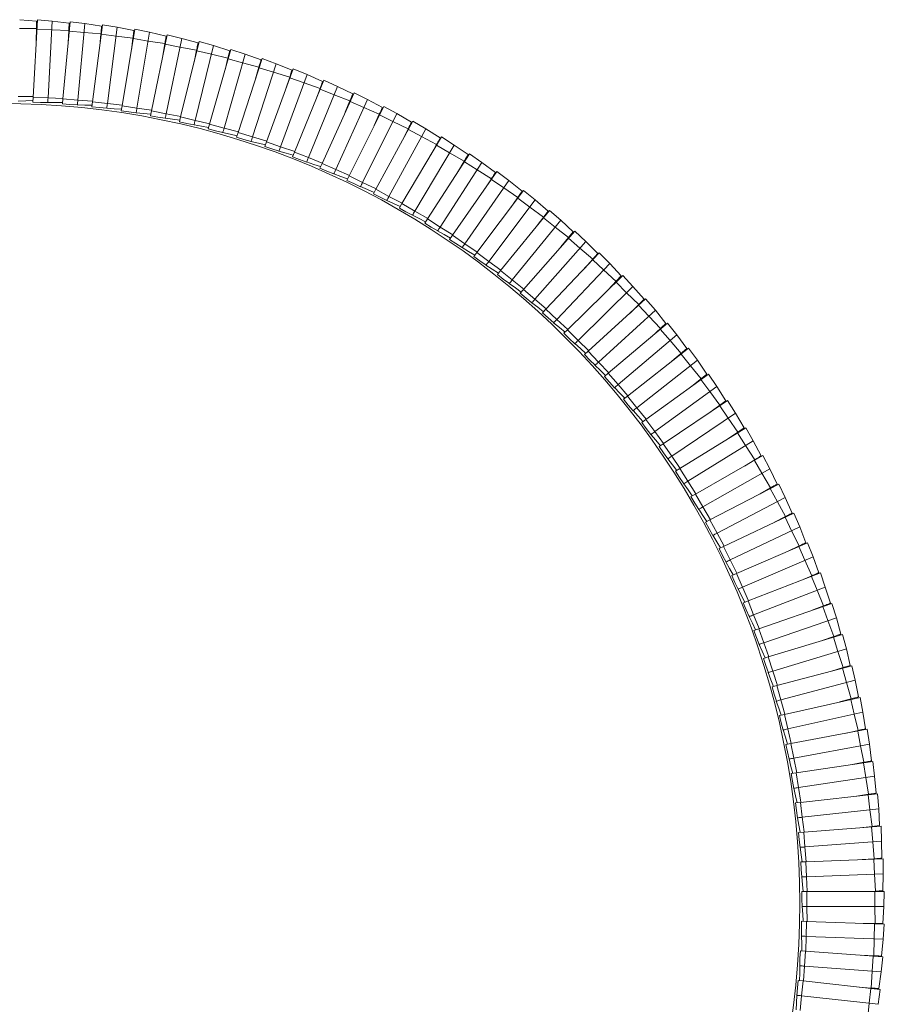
# Model space of a CAD drawing. Header units: millimetres. Extents: x -471 to 561, y -818 to 504.
# Tile 9 of 9: x 44 to 536, y -58 to 503. Entities that reach past the tile are written whole.
import ezdxf

# ---------------------------------------------------------------- set-up
doc = ezdxf.new("R2010")
doc.units = ezdxf.units.MM

msp = doc.modelspace()

# ---------------------------------------------------------------- linework, layer by layer
at = {"color": 7, "linetype": 'Continuous', "lineweight": 15}
for p, q in [((43.99, 503.13), (53.61, 502.31)), ((51.62, 459.02), (54.07, 503.12)), ((53.98, 501.55), (53.6, 501.56)), ((54.07, 503.12), (62.57, 502.37)), ((60.14, 458.62), (62.57, 502.37)), ((62.57, 502.37), (72.16, 501.2)), ((68.57, 458.02), (72.65, 502)), ((72.5, 500.42), (72.12, 500.45)), ((72.65, 502), (81.12, 500.93)), ((77.07, 457.3), (81.12, 500.93)), ((81.12, 500.93), (90.65, 499.4)), ((85.47, 456.38), (91.17, 500.18)), ((91.17, 500.18), (99.59, 498.8)), ((43.9, 498.05), (53.53, 498.03)), ((53.4, 491.12), (53.53, 498.03)), ((53.52, 497.56), (53.76, 497.55)), ((53.77, 497.7), (62.29, 497.3)), ((62.29, 497.3), (71.92, 496.93)), ((71.54, 490.03), (71.92, 496.93)), ((71.9, 496.46), (72.27, 496.43)), ((72.15, 496.59), (80.65, 495.87)), ((80.65, 495.87), (90.26, 495.15)), ((89.62, 488.26), (90.26, 495.15)), ((90.22, 494.67), (90.45, 494.65)), ((90.47, 494.8), (98.94, 493.77)), ((90.97, 498.62), (90.59, 498.66)), ((93.94, 455.35), (99.59, 498.8)), ((98.94, 493.77), (108.51, 492.69)), ((99.59, 498.8), (109.07, 496.93)), ((102.3, 454.13), (109.61, 497.69)), ((109.35, 496.13), (108.97, 496.19)), ((109.61, 497.69), (117.98, 496)), ((110.73, 452.78), (117.98, 496)), ((117.98, 496), (127.38, 493.77)), ((119.03, 451.25), (127.95, 494.51)), ((127.95, 494.51), (136.25, 492.51)), ((107.62, 485.83), (108.51, 492.69)), ((108.46, 492.22), (108.69, 492.18)), ((108.71, 492.33), (117.14, 490.99)), ((117.14, 490.99), (126.67, 489.55)), ((125.52, 482.74), (126.67, 489.55)), ((126.56, 489.09), (126.95, 489.02)), ((126.86, 489.19), (135.23, 487.54)), ((127.63, 492.96), (127.26, 493.03)), ((127.4, 449.6), (136.25, 492.51)), ((135.65, 447.76), (146.16, 490.66)), ((136.25, 492.51), (145.56, 489.94)), ((143.95, 445.8), (154.38, 488.36)), ((145.78, 489.12), (145.41, 489.21)), ((146.16, 490.66), (154.38, 488.36)), ((154.38, 488.36), (163.59, 485.44)), ((135.23, 487.54), (144.69, 485.75)), ((143.3, 478.98), (144.69, 485.75)), ((144.6, 485.29), (144.83, 485.24)), ((144.87, 485.39), (153.17, 483.43)), ((152.13, 443.65), (164.21, 486.14)), ((153.17, 483.43), (162.57, 481.29)), ((160.35, 441.39), (172.34, 483.53)), ((163.78, 484.62), (163.41, 484.72)), ((164.21, 486.14), (172.34, 483.53)), ((172.34, 483.53), (181.43, 480.28)), ((160.92, 474.58), (162.57, 481.29)), ((162.46, 480.83), (162.69, 480.77)), ((162.73, 480.92), (170.95, 478.65)), ((168.44, 438.94), (182.09, 480.95)), ((170.95, 478.65), (180.26, 476.17)), ((176.57, 436.37), (190.11, 478.05)), ((181.6, 479.45), (181.23, 479.56)), ((182.09, 480.95), (190.11, 478.05)), ((190.11, 478.05), (199.08, 474.46)), ((178.37, 469.52), (180.26, 476.17)), ((180.14, 475.71), (180.46, 475.61)), ((180.41, 475.79), (188.55, 473.22)), ((184.57, 433.63), (199.76, 475.11)), ((188.55, 473.22), (197.76, 470.39)), ((192.6, 430.77), (207.67, 471.91)), ((199.21, 473.62), (198.85, 473.75)), ((199.76, 475.11), (207.67, 471.91)), ((207.67, 471.91), (216.5, 467.99)), ((195.62, 463.82), (197.76, 470.39)), ((197.62, 469.94), (197.99, 469.81)), ((197.89, 470.01), (205.93, 467.14)), ((200.49, 427.73), (217.2, 468.62)), ((205.93, 467.14), (215.03, 463.98)), ((216.6, 467.15), (216.24, 467.29)), ((217.2, 468.62), (224.99, 465.13)), ((208.41, 424.57), (224.99, 465.13)), ((212.65, 457.49), (215.03, 463.98)), ((214.87, 463.54), (215.09, 463.45)), ((215.15, 463.59), (223.07, 460.43)), ((216.18, 421.25), (234.39, 461.49)), ((223.07, 460.43), (232.05, 456.93)), ((224.99, 465.13), (233.67, 460.89)), ((233.74, 460.04), (233.39, 460.2)), ((234.39, 461.49), (242.05, 457.71)), ((51.62, 459.02), (51.46, 456.16)), ((51.62, 459.02), (60.14, 458.62)), ((68.57, 458.02), (68.31, 455.17)), ((68.57, 458.02), (77.07, 457.3)), ((85.47, 456.38), (85.1, 453.54)), ((85.47, 456.38), (93.94, 455.35)), ((102.3, 454.13), (101.83, 451.3)), ((102.3, 454.13), (110.73, 452.78)), ((223.98, 417.79), (242.05, 457.71)), ((229.43, 450.53), (232.05, 456.93)), ((231.87, 456.49), (232.09, 456.4)), ((232.15, 456.54), (239.95, 453.09)), ((242.05, 457.71), (250.56, 453.15)), ((119.03, 451.25), (118.46, 448.45)), ((119.03, 451.25), (127.4, 449.6)), ((231.62, 414.18), (251.31, 453.72)), ((239.29, 410.44), (258.82, 449.67)), ((239.95, 453.09), (248.8, 449.26)), ((245.95, 442.96), (248.8, 449.26)), ((248.61, 448.83), (248.82, 448.73)), ((248.89, 448.86), (256.55, 445.12)), ((250.6, 452.31), (250.26, 452.47)), ((251.31, 453.72), (258.82, 449.67)), ((258.82, 449.67), (267.16, 444.8)), ((135.65, 447.76), (134.97, 444.98)), ((135.65, 447.76), (143.95, 445.8)), ((152.13, 443.65), (151.34, 440.9)), ((152.13, 443.65), (160.35, 441.39)), ((246.79, 406.56), (267.92, 445.34)), ((256.55, 445.12), (265.25, 440.97)), ((267.17, 443.95), (266.83, 444.13)), ((267.92, 445.34), (275.28, 441.01)), ((168.44, 438.94), (167.55, 436.22)), ((168.44, 438.94), (176.57, 436.37)), ((254.31, 402.54), (275.28, 441.01)), ((262.17, 434.79), (265.25, 440.97)), ((265.05, 440.55), (265.39, 440.36)), ((265.33, 440.57), (272.85, 436.55)), ((275.28, 441.01), (283.43, 435.84)), ((184.57, 433.63), (183.58, 430.95)), ((184.57, 433.63), (192.6, 430.77)), ((261.66, 398.37), (284.22, 436.35)), ((269.04, 394.08), (291.41, 431.75)), ((272.85, 436.55), (281.39, 432.08)), ((278.08, 426.02), (281.39, 432.08)), ((283.41, 434.99), (283.08, 435.18)), ((284.22, 436.35), (291.41, 431.75)), ((291.41, 431.75), (299.37, 426.28)), ((200.49, 427.73), (199.4, 425.08)), ((200.49, 427.73), (208.41, 424.57)), ((276.23, 389.65), (300.17, 426.76)), ((281.45, 431.68), (288.82, 427.39)), ((288.82, 427.39), (297.18, 422.61)), ((300.17, 426.76), (307.19, 421.9)), ((216.18, 421.25), (215, 418.64)), ((216.18, 421.25), (223.98, 417.79)), ((283.44, 385.08), (307.19, 421.9)), ((293.66, 416.66), (297.18, 422.6)), ((297.23, 422.2), (304.44, 417.64)), ((307.19, 421.9), (314.94, 416.14)), ((290.46, 380.39), (315.76, 416.6)), ((304.44, 417.64), (312.62, 412.55)), ((314.85, 415.3), (314.54, 415.51)), ((315.76, 416.6), (322.59, 411.48)), ((231.62, 414.18), (230.34, 411.62)), ((231.62, 414.18), (239.29, 410.44)), ((297.5, 375.56), (322.59, 411.48)), ((308.87, 406.74), (312.62, 412.55)), ((312.37, 412.15), (312.56, 412.02)), ((312.65, 412.14), (319.68, 407.32)), ((322.59, 411.48), (330.12, 405.43)), ((246.79, 406.56), (245.42, 404.04)), ((246.79, 406.56), (254.31, 402.54)), ((304.34, 370.61), (330.96, 405.86)), ((319.68, 407.32), (327.67, 401.93)), ((323.72, 396.26), (330.12, 405.43)), ((330.01, 404.59), (329.6, 404.89)), ((330.96, 405.86), (337.6, 400.49)), ((261.66, 398.37), (260.2, 395.91)), ((261.66, 398.37), (269.04, 394.08)), ((311.19, 365.52), (337.6, 400.49)), ((327.41, 401.54), (327.6, 401.4)), ((327.69, 401.52), (334.54, 396.44)), ((337.6, 400.49), (344.9, 394.17)), ((317.85, 360.32), (345.75, 394.56)), ((334.54, 396.44), (342.33, 390.76)), ((338.16, 385.25), (344.9, 394.17)), ((344.75, 393.34), (344.45, 393.58)), ((345.75, 394.56), (352.19, 388.96)), ((276.23, 389.65), (274.68, 387.24)), ((276.23, 389.65), (283.44, 385.08)), ((324.51, 354.99), (352.19, 388.96)), ((342.04, 390.38), (342.23, 390.24)), ((342.32, 390.36), (348.98, 385.02)), ((352.19, 388.96), (359.25, 382.37)), ((330.97, 349.55), (360.12, 382.73)), ((348.98, 385.02), (356.55, 379.06)), ((352.19, 373.7), (359.25, 382.37)), ((359.07, 381.55), (358.79, 381.79)), ((360.12, 382.73), (366.34, 376.89)), ((290.46, 380.39), (288.82, 378.04)), ((290.46, 380.39), (297.5, 375.56)), ((337.43, 343.97), (366.34, 376.89)), ((356.26, 378.69), (356.56, 378.43)), ((356.54, 378.65), (362.99, 373.08)), ((366.34, 376.89), (373.16, 370.05)), ((304.34, 370.61), (302.62, 368.32)), ((304.34, 370.61), (311.19, 365.52)), ((343.68, 338.29), (374.04, 370.38)), ((362.99, 373.08), (370.34, 366.84)), ((365.78, 361.65), (373.16, 370.05)), ((374.04, 370.38), (380.04, 364.31)), ((370.03, 366.48), (370.2, 366.32)), ((370.31, 366.43), (376.55, 360.62)), ((372.95, 369.23), (372.55, 369.6)), ((317.85, 360.32), (316.04, 358.1)), ((317.85, 360.32), (324.51, 354.99)), ((349.93, 332.48), (380.04, 364.31)), ((376.55, 360.62), (383.66, 354.12)), ((380.04, 364.31), (386.6, 357.22)), ((355.97, 326.58), (387.49, 357.52)), ((378.91, 349.1), (386.6, 357.22)), ((383.34, 353.77), (383.57, 353.55)), ((383.62, 353.71), (389.65, 347.68)), ((386.36, 356.41), (386.09, 356.68)), ((387.49, 357.52), (393.27, 351.23)), ((330.97, 349.55), (329.08, 347.4)), ((330.97, 349.55), (337.43, 343.97)), ((362, 320.54), (393.27, 351.23)), ((389.65, 347.68), (396.51, 340.91)), ((393.27, 351.23), (399.56, 343.91)), ((367.82, 314.41), (400.46, 344.17)), ((391.58, 336.07), (399.56, 343.91)), ((399.29, 343.11), (399.03, 343.38)), ((400.46, 344.17), (406, 337.68)), ((343.68, 338.29), (341.72, 336.21)), ((343.68, 338.29), (349.93, 332.48)), ((373.62, 308.16), (406, 337.68)), ((396.18, 340.58), (396.33, 340.41)), ((396.45, 340.51), (402.25, 334.25)), ((406, 337.68), (412.02, 330.12)), ((402.25, 334.25), (408.86, 327.24)), ((355.97, 326.58), (353.93, 324.57)), ((355.97, 326.58), (362, 320.54)), ((379.21, 301.82), (412.93, 330.35)), ((403.75, 322.59), (412.02, 330.12)), ((408.51, 326.92), (408.67, 326.75)), ((408.78, 326.84), (414.35, 320.38)), ((411.72, 329.33), (411.47, 329.62)), ((412.93, 330.35), (418.22, 323.66)), ((384.77, 295.35), (418.22, 323.66)), ((414.35, 320.38), (420.7, 313.12)), ((418.22, 323.66), (423.96, 315.89)), ((367.82, 314.41), (365.7, 312.48)), ((367.82, 314.41), (373.62, 308.16)), ((390.13, 288.82), (424.88, 316.08)), ((415.42, 308.66), (423.96, 315.89)), ((423.63, 315.11), (423.39, 315.4)), ((424.88, 316.08), (429.92, 309.2)), ((395.45, 282.15), (429.92, 309.2)), ((420.61, 312.73), (425.93, 306.06)), ((429.92, 309.2), (435.36, 301.22)), ((425.93, 306.06), (432, 298.58)), ((379.21, 301.82), (377.02, 299.97)), ((379.21, 301.82), (384.77, 295.35)), ((400.56, 275.42), (436.29, 301.38)), ((426.56, 294.31), (435.36, 301.22)), ((431.63, 298.29), (431.85, 297.99)), ((431.9, 298.19), (436.97, 291.33)), ((435.01, 300.45), (434.78, 300.76)), ((436.29, 301.38), (441.08, 294.31)), ((405.63, 268.56), (441.08, 294.31)), ((441.08, 294.31), (446.22, 286.14)), ((390.13, 288.82), (387.87, 287.05)), ((390.13, 288.82), (395.45, 282.15)), ((410.48, 261.64), (447.15, 286.27)), ((436.97, 291.33), (442.76, 283.63)), ((437.17, 279.56), (446.22, 286.14)), ((447.15, 286.27), (451.67, 279.03)), ((442.38, 283.35), (442.61, 283.02)), ((442.64, 283.24), (447.46, 276.2)), ((445.84, 285.38), (445.62, 285.7)), ((400.56, 275.42), (398.24, 273.73)), ((400.56, 275.42), (405.63, 268.56)), ((415.3, 254.6), (451.67, 279.03)), ((447.46, 276.2), (452.96, 268.29)), ((451.67, 279.03), (456.51, 270.67)), ((419.89, 247.51), (457.45, 270.76)), ((456.1, 269.93), (455.89, 270.25)), ((457.45, 270.76), (461.7, 263.36)), ((447.23, 264.43), (452.96, 268.29)), ((452.57, 268.02), (452.7, 267.82)), ((452.83, 267.9), (457.38, 260.69)), ((410.48, 261.64), (408.1, 260.05)), ((410.48, 261.64), (415.3, 254.6)), ((424.44, 240.29), (461.7, 263.36)), ((457.38, 260.69), (462.59, 252.58)), ((461.7, 263.36), (466.22, 254.83)), ((428.77, 233.04), (467.16, 254.89)), ((456.71, 248.94), (462.59, 252.58)), ((462.19, 252.33), (462.31, 252.13)), ((465.78, 254.11), (465.59, 254.44)), ((467.16, 254.89), (471.14, 247.33)), ((419.89, 247.51), (417.46, 246)), ((419.89, 247.51), (424.44, 240.29)), ((433.06, 225.66), (471.14, 247.33)), ((462.44, 252.2), (466.72, 244.82)), ((471.14, 247.33), (475.35, 238.64)), ((466.72, 244.82), (471.63, 236.53)), ((437.12, 218.25), (476.28, 238.66)), ((465.62, 233.11), (471.63, 236.53)), ((471.22, 236.29), (471.33, 236.09)), ((471.47, 236.16), (475.47, 228.62)), ((474.88, 237.94), (474.7, 238.27)), ((476.28, 238.66), (479.98, 230.97)), ((428.77, 233.04), (426.29, 231.62)), ((428.77, 233.04), (433.06, 225.66)), ((441.12, 210.72), (479.98, 230.97)), ((479.98, 230.97), (483.86, 222.13)), ((475.47, 228.62), (480.07, 220.15)), ((444.9, 203.16), (484.8, 222.12)), ((473.94, 216.96), (480.07, 220.15)), ((479.65, 219.93), (479.76, 219.72)), ((479.9, 219.79), (483.62, 212.11)), ((483.37, 221.44), (483.2, 221.78)), ((484.8, 222.12), (488.21, 214.29)), ((437.12, 218.25), (434.58, 216.93)), ((437.12, 218.25), (441.12, 210.72)), ((448.63, 195.49), (488.21, 214.29)), ((488.21, 214.29), (491.76, 205.31)), ((483.62, 212.11), (487.9, 203.48)), ((444.9, 203.16), (442.32, 201.93)), ((444.9, 203.16), (448.63, 195.49)), ((452.13, 187.8), (492.7, 205.26)), ((481.66, 200.51), (487.9, 203.48)), ((487.47, 203.27), (487.61, 202.97)), ((487.71, 203.12), (491.15, 195.31)), ((491.24, 204.64), (491.09, 204.99)), ((492.7, 205.26), (495.81, 197.32)), ((455.57, 179.99), (495.81, 197.32)), ((495.81, 197.32), (499.04, 188.21)), ((491.15, 195.31), (495.11, 186.52)), ((452.13, 187.8), (449.5, 186.67)), ((452.13, 187.8), (455.57, 179.99)), ((458.78, 172.18), (499.97, 188.13)), ((488.76, 183.79), (495.11, 186.52)), ((494.68, 186.33), (494.76, 186.12)), ((494.91, 186.17), (498.06, 178.24)), ((498.49, 187.56), (498.35, 187.92)), ((499.97, 188.13), (502.79, 180.08)), ((461.93, 164.25), (502.79, 180.08)), ((502.79, 180.08), (505.67, 170.86)), ((498.06, 178.24), (501.69, 169.31)), ((458.78, 172.18), (456.11, 171.14)), ((458.78, 172.18), (461.93, 164.25)), ((464.86, 156.32), (506.6, 170.74)), ((495.24, 166.82), (501.69, 169.31)), ((501.47, 168.97), (504.32, 160.93)), ((506.6, 170.74), (509.12, 162.59)), ((467.71, 148.28), (509.12, 162.59)), ((509.12, 162.59), (511.66, 153.27)), ((504.32, 160.93), (507.62, 151.88)), ((464.86, 156.32), (462.15, 155.39)), ((464.86, 156.32), (467.71, 148.28)), ((470.34, 140.25), (512.59, 153.12)), ((501.09, 149.62), (507.62, 151.88)), ((507.18, 151.72), (507.25, 151.49)), ((507.4, 151.54), (509.95, 143.4)), ((511.08, 152.66), (510.96, 153.03)), ((512.59, 153.12), (514.81, 144.88)), ((470.34, 140.25), (467.6, 139.42)), ((470.34, 140.25), (472.89, 132.11)), ((472.89, 132.11), (514.81, 144.88)), ((509.95, 143.4), (512.91, 134.23)), ((514.81, 144.88), (517, 135.47)), ((475.22, 123.99), (517.92, 135.29)), ((516.39, 134.89), (516.29, 135.25)), ((517.92, 135.29), (519.83, 126.97)), ((506.3, 132.21), (512.91, 134.23)), ((512.46, 134.09), (512.52, 133.86)), ((512.67, 133.9), (514.92, 125.67)), ((475.22, 123.99), (472.45, 123.26)), ((475.22, 123.99), (477.47, 115.76)), ((477.47, 115.76), (519.83, 126.97)), ((514.92, 125.67), (517.54, 116.4)), ((519.83, 126.97), (521.68, 117.49)), ((479.5, 107.56), (522.59, 117.27)), ((510.86, 114.63), (517.54, 116.4)), ((517.09, 116.27), (517.14, 116.05)), ((517.29, 116.08), (519.24, 107.77)), ((521.04, 116.93), (520.96, 117.3)), ((522.59, 117.27), (524.19, 108.89)), ((479.5, 107.56), (476.71, 106.93)), ((479.5, 107.56), (481.45, 99.25)), ((481.45, 99.25), (524.19, 108.89)), ((519.24, 107.77), (521.51, 98.41)), ((524.19, 108.89), (525.68, 99.35)), ((483.17, 90.98), (526.59, 99.1)), ((514.77, 96.89), (521.51, 98.41)), ((521.05, 98.3), (521.1, 98.07)), ((521.25, 98.1), (522.89, 89.73)), ((525.03, 98.81), (524.96, 99.18)), ((526.59, 99.1), (527.88, 90.66)), ((483.17, 90.98), (480.36, 90.45)), ((483.17, 90.98), (484.81, 82.61)), ((484.81, 82.61), (527.88, 90.66)), ((522.89, 89.73), (524.82, 80.28)), ((527.88, 90.66), (529.02, 81.07)), ((486.23, 74.28), (529.91, 80.78)), ((518.02, 79.01), (524.82, 80.28)), ((524.35, 80.2), (524.39, 79.97)), ((524.54, 79.99), (525.87, 71.56)), ((528.35, 80.55), (528.29, 80.93)), ((529.91, 80.78), (530.89, 72.31)), ((486.23, 74.28), (483.39, 73.86)), ((486.23, 74.28), (487.55, 65.85)), ((487.55, 65.85), (530.89, 72.31)), ((525.87, 71.56), (527.45, 62.05)), ((530.89, 72.31), (531.68, 62.68)), ((488.66, 57.48), (532.56, 62.36)), ((520.61, 61.03), (527.45, 62.05)), ((526.98, 61.98), (527.01, 61.75)), ((527.16, 61.76), (528.18, 53.29)), ((530.99, 62.19), (530.94, 62.57)), ((532.56, 62.36), (533.22, 53.85)), ((488.66, 57.48), (485.82, 57.16)), ((488.66, 57.48), (489.67, 49)), ((489.67, 49), (533.22, 53.85)), ((528.18, 53.29), (529.4, 43.73)), ((533.22, 53.85), (533.65, 44.21)), ((490.47, 40.59), (487.62, 40.38)), ((490.47, 40.59), (534.52, 43.86)), ((490.47, 40.59), (491.17, 32.09)), ((522.53, 42.97), (529.4, 43.73)), ((528.93, 43.71), (528.96, 43.44)), ((529.11, 43.45), (529.81, 34.95)), ((532.94, 43.74), (532.91, 44.12)), ((534.52, 43.86), (534.87, 35.33)), ((491.17, 32.09), (534.87, 35.33)), ((529.81, 34.95), (530.68, 25.35)), ((534.87, 35.33), (534.94, 25.67)), ((491.66, 23.66), (488.8, 23.55)), ((491.66, 23.66), (535.8, 25.29)), ((491.66, 23.66), (492.05, 15.13)), ((523.79, 24.84), (530.68, 25.35)), ((530.21, 25.32), (530.22, 25.08)), ((530.38, 25.09), (530.76, 16.56)), ((534.22, 25.23), (534.2, 25.61)), ((535.8, 25.29), (535.83, 16.75)), ((492.05, 15.13), (535.83, 16.75)), ((530.76, 16.56), (531.28, 6.94)), ((535.83, 16.75), (535.55, 7.1)), ((492.22, 6.69), (489.36, 6.69)), ((492.22, 6.69), (536.39, 6.69)), ((492.22, 6.69), (492.29, -1.85)), ((524.37, 6.69), (531.28, 6.94)), ((530.81, 6.92), (530.81, 6.69)), ((530.96, 6.69), (531.03, -1.85)), ((534.81, 6.69), (534.8, 7.07)), ((536.39, 6.69), (536.11, -1.85)), ((492.29, -1.85), (536.11, -1.85)), ((531.03, -1.85), (531.19, -11.48)), ((536.11, -1.85), (535.47, -11.48)), ((492.16, -10.29), (489.3, -10.19)), ((492.16, -10.29), (491.91, -18.82)), ((492.16, -10.29), (536.3, -11.93)), ((524.28, -11.48), (531.19, -11.48)), ((530.87, -11.72), (530.63, -20.25)), ((530.72, -11.45), (530.72, -11.72)), ((534.71, -11.87), (534.72, -11.48)), ((536.3, -11.93), (535.7, -20.44)), ((491.91, -18.82), (535.7, -20.44)), ((530.63, -20.25), (530.43, -29.89)), ((535.7, -20.44), (534.7, -30.05)), ((491.46, -27.26), (488.61, -27.05)), ((491.46, -27.26), (490.9, -35.77)), ((491.46, -27.26), (535.51, -30.52)), ((523.52, -29.63), (530.43, -29.89)), ((530.1, -30.12), (529.54, -38.63)), ((529.96, -29.84), (529.94, -30.11)), ((533.93, -30.4), (533.96, -30.02)), ((535.51, -30.52), (534.6, -39.01)), ((490.9, -35.77), (534.6, -39.01)), ((529.54, -38.63), (528.99, -48.25)), ((534.6, -39.01), (533.25, -48.57)), ((490.14, -44.19), (487.3, -43.87)), ((490.14, -44.19), (489.27, -52.67)), ((490.14, -44.19), (534.04, -49.07)), ((522.09, -47.74), (528.99, -48.25)), ((528.65, -48.47), (527.77, -56.96)), ((528.52, -48.19), (528.49, -48.45)), ((532.47, -48.89), (532.51, -48.52)), ((534.04, -49.07), (532.82, -57.52)), ((489.27, -52.67), (532.82, -57.52)), ((527.77, -56.96), (526.86, -66.55))]:
    msp.add_line(p, q, dxfattribs=at)
at = {"color": 8, "linetype": 'Continuous', "lineweight": 15}
for p, q in [((43.18, 459.32), (51.64, 459.3)), ((60.14, 458.62), (68.6, 458.29)), ((77.07, 457.3), (85.51, 456.66)), ((93.94, 455.35), (102.35, 454.4)), ((110.73, 452.78), (119.09, 451.52)), ((127.4, 449.6), (135.72, 448.03)), ((143.95, 445.8), (152.2, 443.92)), ((160.35, 441.39), (168.52, 439.21)), ((176.57, 436.37), (184.66, 433.9)), ((192.6, 430.77), (200.59, 427.99)), ((208.41, 424.57), (216.29, 421.5)), ((223.98, 417.79), (231.74, 414.43)), ((239.29, 410.44), (246.92, 406.8)), ((254.31, 402.54), (261.81, 398.61)), ((269.04, 394.08), (276.38, 389.88)), ((283.44, 385.08), (290.62, 380.62)), ((297.5, 375.56), (304.51, 370.83)), ((311.19, 365.52), (318.03, 360.54)), ((324.51, 354.99), (331.16, 349.76)), ((337.43, 343.97), (343.88, 338.49)), ((349.93, 332.48), (356.17, 326.77)), ((362, 320.54), (368.03, 314.6)), ((373.62, 308.16), (379.42, 302)), ((384.77, 295.35), (390.35, 288.99)), ((395.45, 282.15), (400.78, 275.58)), ((405.63, 268.56), (410.71, 261.8)), ((415.3, 254.6), (420.13, 247.66)), ((424.44, 240.29), (429.02, 233.18)), ((433.06, 225.66), (437.36, 218.38)), ((441.12, 210.72), (445.15, 203.28)), ((448.63, 195.49), (452.39, 187.91)), ((455.57, 179.99), (459.04, 172.28)), ((461.93, 164.25), (465.12, 156.41)), ((467.71, 148.28), (470.6, 140.33)), ((472.89, 132.11), (475.49, 124.06)), ((477.47, 115.76), (479.77, 107.62)), ((481.45, 99.25), (483.44, 91.03)), ((484.81, 82.61), (486.5, 74.32)), ((487.55, 65.85), (488.94, 57.51)), ((489.67, 49), (490.75, 40.61)), ((491.17, 32.09), (491.94, 23.67)), ((492.05, 15.13), (492.5, 6.69)), ((492.29, -1.85), (492.43, -10.3)), ((491.91, -18.82), (491.74, -27.28)), ((490.9, -35.77), (490.42, -44.22)), ((489.27, -52.67), (488.47, -61.09))]:
    msp.add_line(p, q, dxfattribs=at)
at = {"color": 7, "linetype": 'Continuous', "lineweight": 15, "flags": 128}
for points in [[(53.53, 498.03), (53.54, 498.68), (53.56, 499.45), (53.57, 500.23), (53.59, 500.96), (53.6, 501.56), (53.61, 501.99), (53.61, 502.23), (53.61, 502.31)], [(71.92, 496.93), (71.96, 497.58), (72, 498.34), (72.04, 499.13), (72.08, 499.85), (72.12, 500.45), (72.14, 500.88), (72.15, 501.12), (72.16, 501.2)], [(90.26, 495.15), (90.32, 495.79), (90.39, 496.56), (90.46, 497.34), (90.53, 498.06), (90.58, 498.66), (90.62, 499.09), (90.64, 499.33), (90.65, 499.4)], [(108.51, 492.69), (108.6, 493.33), (108.7, 494.09), (108.8, 494.87), (108.89, 495.59), (108.97, 496.19), (109.03, 496.61), (109.06, 496.85), (109.07, 496.93)], [(126.67, 489.55), (126.78, 490.19), (126.9, 490.95), (127.03, 491.73), (127.15, 492.44), (127.25, 493.04), (127.32, 493.46), (127.36, 493.7), (127.38, 493.77)], [(144.69, 485.75), (144.83, 486.39), (144.98, 487.14), (145.14, 487.91), (145.29, 488.62), (145.41, 489.21), (145.49, 489.63), (145.54, 489.87), (145.56, 489.94)], [(162.57, 481.29), (162.72, 481.92), (162.91, 482.67), (163.09, 483.43), (163.26, 484.13), (163.41, 484.72), (163.51, 485.13), (163.57, 485.37), (163.59, 485.44)], [(180.26, 476.17), (180.44, 476.79), (180.65, 477.53), (180.87, 478.28), (181.07, 478.98), (181.23, 479.56), (181.35, 479.98), (181.41, 480.21), (181.43, 480.28)], [(197.76, 470.39), (197.96, 471.01), (198.2, 471.74), (198.44, 472.49), (198.66, 473.18), (198.85, 473.75), (198.98, 474.16), (199.06, 474.39), (199.08, 474.46)], [(215.03, 463.98), (215.25, 464.59), (215.52, 465.31), (215.79, 466.05), (216.04, 466.73), (216.24, 467.29), (216.39, 467.7), (216.47, 467.93), (216.5, 467.99)], [(232.05, 456.93), (232.3, 457.53), (232.59, 458.24), (232.88, 458.97), (233.16, 459.64), (233.39, 460.2), (233.55, 460.6), (233.64, 460.82), (233.67, 460.89)], [(43.09, 456.65), (47.4, 456.85), (51.51, 457.05)], [(51.46, 456.15), (55.75, 455.98), (60.05, 455.96)], [(59.95, 455.96), (64.27, 456), (68.39, 456.05)], [(68.31, 455.15), (72.59, 454.83), (76.88, 454.64)], [(76.78, 454.64), (81.1, 454.53), (85.22, 454.43)], [(85.1, 453.53), (89.37, 453.05), (93.65, 452.7)], [(93.55, 452.71), (97.87, 452.44), (101.97, 452.18)], [(101.82, 451.29), (106.07, 450.65), (110.34, 450.15)], [(110.24, 450.16), (114.54, 449.73), (118.64, 449.32)], [(248.8, 449.26), (249.07, 449.85), (249.38, 450.55), (249.71, 451.26), (250.01, 451.93), (250.25, 452.47), (250.43, 452.87), (250.53, 453.09), (250.56, 453.15)], [(118.45, 448.43), (122.67, 447.64), (126.92, 446.98)], [(126.82, 446.99), (131.1, 446.4), (135.18, 445.84)], [(134.97, 444.96), (139.15, 444.01), (143.37, 443.2)], [(143.27, 443.21), (147.53, 442.47), (151.59, 441.75)], [(265.25, 440.97), (265.54, 441.55), (265.88, 442.24), (266.23, 442.94), (266.56, 443.59), (266.83, 444.13), (267.02, 444.52), (267.12, 444.73), (267.16, 444.8)], [(151.34, 440.89), (155.49, 439.78), (159.67, 438.81)], [(159.58, 438.83), (163.8, 437.93), (167.83, 437.07)], [(167.55, 436.21), (171.65, 434.95), (175.8, 433.83)], [(175.71, 433.85), (179.9, 432.79), (183.89, 431.78)], [(281.39, 432.08), (281.7, 432.65), (282.07, 433.33), (282.44, 434.02), (282.79, 434.66), (283.08, 435.18), (283.28, 435.56), (283.4, 435.77), (283.43, 435.84)], [(183.58, 430.93), (187.63, 429.52), (191.73, 428.25)], [(191.64, 428.27), (195.79, 427.06), (199.74, 425.9)], [(297.18, 422.6), (297.52, 423.16), (297.91, 423.82), (298.31, 424.5), (298.68, 425.12), (298.99, 425.64), (299.21, 426.01), (299.33, 426.22), (299.37, 426.28)], [(199.4, 425.07), (203.4, 423.51), (207.45, 422.08)], [(207.36, 422.11), (211.46, 420.75), (215.36, 419.45)], [(296.94, 422.2), (297, 422.16), (297.26, 422)], [(299.31, 425.44), (299.13, 425.55), (298.99, 425.64)], [(214.99, 418.62), (218.93, 416.92), (222.93, 415.34)], [(222.84, 415.38), (226.88, 413.86), (230.74, 412.42)], [(312.62, 412.55), (312.97, 413.09), (313.39, 413.74), (313.81, 414.4), (314.21, 415.01), (314.53, 415.52), (314.77, 415.88), (314.9, 416.08), (314.94, 416.14)], [(230.34, 411.61), (234.21, 409.76), (238.14, 408.04)], [(238.06, 408.07), (242.04, 406.41), (245.84, 404.82)], [(245.41, 404.03), (249.21, 402.04), (253.08, 400.17)], [(253, 400.21), (256.92, 398.4), (260.66, 396.68)], [(260.2, 395.9), (263.92, 393.77), (267.72, 391.76)], [(267.63, 391.8), (271.49, 389.85), (275.16, 387.99)], [(274.67, 387.23), (278.32, 384.96), (282.04, 382.82)], [(281.95, 382.86), (285.73, 380.76), (289.33, 378.77)], [(288.81, 378.03), (292.37, 375.63), (296.01, 373.35)], [(295.93, 373.4), (299.63, 371.16), (303.15, 369.03)], [(302.61, 368.31), (306.08, 365.78), (309.63, 363.37)], [(309.55, 363.42), (313.16, 361.05), (316.6, 358.79)], [(316.03, 358.09), (319.41, 355.44), (322.87, 352.89)], [(322.79, 352.95), (326.31, 350.44), (329.67, 348.06)], [(329.07, 347.38), (332.35, 344.6), (335.71, 341.93)], [(335.63, 341.99), (339.06, 339.36), (342.33, 336.86)], [(341.71, 336.2), (344.87, 333.3), (348.14, 330.51)], [(348.06, 330.57), (351.39, 327.81), (354.56, 325.19)], [(353.92, 324.56), (356.98, 321.55), (360.13, 318.63)], [(360.06, 318.7), (363.29, 315.82), (366.36, 313.08)], [(365.69, 312.47), (368.64, 309.35), (371.69, 306.32)], [(371.62, 306.39), (374.73, 303.39), (377.7, 300.54)], [(377.01, 299.96), (379.84, 296.73), (382.77, 293.59)], [(382.71, 293.66), (385.71, 290.55), (388.57, 287.6)], [(387.86, 287.04), (390.57, 283.71), (393.38, 280.46)], [(393.32, 280.53), (396.21, 277.32), (398.96, 274.26)], [(398.23, 273.73), (400.81, 270.29), (403.5, 266.95)], [(452.96, 268.29), (453.5, 268.65), (454.14, 269.08), (454.79, 269.51), (455.39, 269.92), (455.89, 270.25), (456.25, 270.49), (456.45, 270.63), (456.51, 270.67)], [(403.44, 267.02), (406.21, 263.7), (408.84, 260.54)], [(408.09, 260.04), (410.55, 256.51), (413.11, 253.07)], [(413.05, 253.15), (415.7, 249.73), (418.21, 246.47)], [(462.59, 252.58), (463.14, 252.92), (463.8, 253.33), (464.46, 253.74), (465.08, 254.12), (465.59, 254.44), (465.96, 254.66), (466.16, 254.79), (466.22, 254.83)], [(417.45, 245.99), (419.77, 242.38), (422.21, 238.85)], [(422.15, 238.92), (424.66, 235.41), (427.06, 232.06)], [(471.63, 236.53), (472.19, 236.85), (472.86, 237.23), (473.54, 237.62), (474.18, 237.98), (474.7, 238.27), (475.07, 238.49), (475.28, 238.61), (475.35, 238.64)], [(426.27, 231.62), (428.46, 227.92), (430.77, 224.3)], [(430.71, 224.38), (433.09, 220.77), (435.36, 217.34)], [(480.07, 220.15), (480.65, 220.45), (481.33, 220.81), (482.02, 221.17), (482.67, 221.51), (483.2, 221.78), (483.58, 221.98), (483.8, 222.09), (483.86, 222.13)], [(434.56, 216.92), (436.61, 213.14), (438.78, 209.44)], [(438.73, 209.52), (440.98, 205.83), (443.12, 202.32)], [(442.3, 201.93), (444.21, 198.08), (446.24, 194.3)], [(487.9, 203.48), (488.49, 203.76), (489.18, 204.09), (489.89, 204.42), (490.55, 204.73), (491.09, 204.99), (491.48, 205.18), (491.7, 205.28), (491.76, 205.31)], [(446.2, 194.38), (448.31, 190.61), (450.32, 187.02)], [(449.49, 186.66), (451.25, 182.74), (453.14, 178.89)], [(495.11, 186.52), (495.71, 186.78), (496.41, 187.08), (497.13, 187.39), (497.8, 187.68), (498.35, 187.92), (498.75, 188.09), (498.97, 188.19), (499.04, 188.21)], [(453.1, 178.97), (455.07, 175.13), (456.94, 171.46)], [(456.1, 171.14), (457.72, 167.16), (459.47, 163.24)], [(501.25, 169.14), (501.32, 168.93), (501.33, 168.92)], [(501.69, 169.31), (502.29, 169.55), (503.01, 169.83), (503.74, 170.11), (504.42, 170.37), (504.98, 170.59), (505.38, 170.75), (505.6, 170.83), (505.67, 170.86)], [(505.11, 170.23), (505.09, 170.29), (504.98, 170.59)], [(459.42, 163.32), (461.25, 159.41), (462.99, 155.68)], [(462.14, 155.38), (463.6, 151.35), (465.21, 147.36)], [(507.62, 151.88), (508.24, 152.09), (508.96, 152.34), (509.7, 152.59), (510.39, 152.83), (510.96, 153.03), (511.37, 153.17), (511.59, 153.25), (511.66, 153.27)], [(465.17, 147.45), (466.85, 143.47), (468.45, 139.68)], [(467.58, 139.41), (468.9, 135.33), (470.36, 131.29)], [(512.91, 134.23), (513.53, 134.42), (514.27, 134.64), (515.02, 134.87), (515.71, 135.08), (516.29, 135.26), (516.7, 135.38), (516.93, 135.45), (517, 135.47)], [(470.32, 131.37), (471.85, 127.33), (473.31, 123.48)], [(472.44, 123.25), (473.61, 119.12), (474.91, 115.03)], [(474.88, 115.12), (476.26, 111.02), (477.57, 107.12)], [(517.54, 116.4), (518.17, 116.56), (518.91, 116.76), (519.67, 116.96), (520.37, 117.15), (520.96, 117.3), (521.37, 117.41), (521.61, 117.47), (521.68, 117.49)], [(476.69, 106.93), (477.71, 102.75), (478.86, 98.62)], [(478.83, 98.71), (480.06, 94.56), (481.23, 90.62)], [(521.51, 98.41), (522.15, 98.55), (522.9, 98.72), (523.66, 98.89), (524.37, 99.05), (524.96, 99.18), (525.38, 99.28), (525.61, 99.33), (525.68, 99.35)], [(480.34, 90.45), (481.2, 86.24), (482.2, 82.07)], [(482.17, 82.16), (483.25, 77.97), (484.27, 73.99)], [(524.82, 80.28), (525.46, 80.4), (526.21, 80.54), (526.98, 80.69), (527.7, 80.82), (528.29, 80.93), (528.71, 81.01), (528.95, 81.06), (529.02, 81.07)], [(483.38, 73.85), (484.08, 69.62), (484.92, 65.41)], [(484.9, 65.5), (485.82, 61.28), (486.7, 57.26)], [(527.45, 62.05), (528.09, 62.15), (528.85, 62.26), (529.63, 62.37), (530.34, 62.48), (530.94, 62.57), (531.36, 62.63), (531.6, 62.67), (531.68, 62.68)], [(485.8, 57.16), (486.35, 52.9), (487.03, 48.66)], [(487.02, 48.75), (487.78, 44.5), (488.5, 40.45)], [(487.6, 40.38), (487.99, 36.1), (488.52, 31.84)], [(529.4, 43.73), (530.05, 43.8), (530.81, 43.89), (531.59, 43.98), (532.31, 44.06), (532.91, 44.12), (533.34, 44.17), (533.58, 44.2), (533.65, 44.21)], [(488.51, 31.94), (489.11, 27.66), (489.69, 23.58)], [(488.79, 23.55), (489.02, 19.26), (489.39, 14.98)], [(530.68, 25.35), (531.33, 25.4), (532.1, 25.46), (532.88, 25.52), (533.6, 25.57), (534.2, 25.61), (534.63, 25.65), (534.87, 25.66), (534.94, 25.67)], [(489.38, 15.08), (489.82, 10.78), (490.25, 6.69)], [(489.34, 6.69), (489.42, 2.39), (489.63, -1.9)], [(531.28, 6.94), (531.93, 6.97), (532.7, 6.99), (533.48, 7.02), (534.2, 7.05), (534.81, 7.07), (535.23, 7.09), (535.48, 7.1), (535.55, 7.1)], [(489.62, -1.8), (489.91, -6.11), (490.18, -10.22)], [(489.28, -10.19), (489.19, -14.48), (489.25, -18.77)], [(531.19, -11.48), (531.84, -11.48), (532.61, -11.48), (533.4, -11.48), (534.12, -11.48), (534.72, -11.48), (535.15, -11.48), (535.4, -11.48), (535.47, -11.48)], [(489.24, -18.68), (489.37, -23), (489.49, -27.11)], [(488.59, -27.05), (488.35, -31.33), (488.24, -35.63)], [(530.43, -29.89), (531.08, -29.91), (531.85, -29.94), (532.63, -29.97), (533.36, -30), (533.96, -30.02), (534.39, -30.03), (534.63, -30.04), (534.7, -30.05)], [(488.24, -35.53), (488.21, -39.85), (488.18, -43.97)], [(487.28, -43.87), (486.88, -48.14), (486.62, -52.43)], [(528.99, -48.25), (529.63, -48.3), (530.4, -48.36), (531.18, -48.42), (531.91, -48.47), (532.51, -48.51), (532.94, -48.55), (533.18, -48.56), (533.25, -48.57)], [(486.62, -52.33), (486.43, -56.65), (486.24, -60.76)]]:
    msp.add_lwpolyline(points, dxfattribs=at)
at = {"color": 8, "linetype": 'Continuous', "lineweight": 15, "flags": 128}
for points in [[(60, 455.96), (60, 455.96), (60, 456.07), (60.02, 456.34), (60.04, 456.75), (60.07, 457.28), (60.11, 457.91), (60.14, 458.62)], [(76.83, 454.65), (76.83, 454.64), (76.84, 454.76), (76.86, 455.02), (76.9, 455.43), (76.95, 455.96), (77.01, 456.59), (77.07, 457.3)], [(93.6, 452.71), (93.6, 452.71), (93.61, 452.82), (93.65, 453.08), (93.7, 453.49), (93.77, 454.02), (93.85, 454.65), (93.94, 455.35)], [(110.29, 450.16), (110.28, 450.16), (110.3, 450.27), (110.35, 450.53), (110.42, 450.94), (110.5, 451.46), (110.61, 452.09), (110.73, 452.78)], [(126.87, 446.99), (126.87, 446.99), (126.89, 447.1), (126.94, 447.36), (127.03, 447.76), (127.13, 448.28), (127.26, 448.9), (127.4, 449.6)], [(143.32, 443.21), (143.32, 443.21), (143.35, 443.32), (143.41, 443.58), (143.51, 443.98), (143.63, 444.49), (143.78, 445.11), (143.95, 445.8)], [(159.62, 438.83), (159.62, 438.82), (159.65, 438.93), (159.72, 439.19), (159.84, 439.58), (159.98, 440.1), (160.16, 440.71), (160.35, 441.39)], [(175.75, 433.84), (175.75, 433.84), (175.78, 433.95), (175.87, 434.2), (175.99, 434.59), (176.16, 435.1), (176.36, 435.7), (176.57, 436.37)], [(191.69, 428.27), (191.68, 428.26), (191.72, 428.37), (191.81, 428.62), (191.96, 429.01), (192.14, 429.51), (192.36, 430.1), (192.6, 430.77)], [(207.4, 422.11), (207.4, 422.1), (207.44, 422.21), (207.54, 422.45), (207.7, 422.83), (207.9, 423.33), (208.14, 423.91), (208.41, 424.57)], [(222.88, 415.37), (222.88, 415.36), (222.93, 415.47), (223.04, 415.71), (223.21, 416.08), (223.43, 416.57), (223.69, 417.15), (223.98, 417.79)], [(238.1, 408.06), (238.1, 408.06), (238.15, 408.16), (238.27, 408.4), (238.45, 408.77), (238.69, 409.24), (238.97, 409.81), (239.29, 410.44)], [(253.04, 400.2), (253.04, 400.2), (253.09, 400.29), (253.22, 400.53), (253.42, 400.89), (253.67, 401.36), (253.97, 401.91), (254.31, 402.54)], [(267.68, 391.79), (267.67, 391.79), (267.73, 391.88), (267.87, 392.11), (268.08, 392.47), (268.35, 392.93), (268.67, 393.47), (269.04, 394.08)], [(281.99, 382.85), (281.99, 382.84), (282.05, 382.94), (282.2, 383.16), (282.42, 383.51), (282.71, 383.95), (283.05, 384.49), (283.44, 385.08)], [(295.97, 373.38), (295.97, 373.37), (296.03, 373.47), (296.19, 373.68), (296.42, 374.02), (296.73, 374.46), (297.09, 374.98), (297.5, 375.56)], [(309.59, 363.4), (309.59, 363.4), (309.65, 363.49), (309.81, 363.7), (310.06, 364.03), (310.38, 364.45), (310.77, 364.96), (311.19, 365.52)], [(322.83, 352.93), (322.83, 352.92), (322.9, 353.01), (323.06, 353.22), (323.32, 353.54), (323.66, 353.95), (324.06, 354.44), (324.51, 354.99)], [(335.67, 341.97), (335.67, 341.97), (335.74, 342.05), (335.92, 342.25), (336.19, 342.56), (336.54, 342.96), (336.96, 343.44), (337.43, 343.97)], [(348.1, 330.55), (348.1, 330.54), (348.18, 330.63), (348.36, 330.82), (348.64, 331.12), (349.01, 331.51), (349.44, 331.97), (349.93, 332.48)], [(360.1, 318.67), (360.1, 318.67), (360.18, 318.75), (360.37, 318.93), (360.66, 319.22), (361.04, 319.6), (361.49, 320.04), (362, 320.54)], [(371.65, 306.36), (371.65, 306.36), (371.73, 306.43), (371.93, 306.61), (372.23, 306.89), (372.63, 307.25), (373.1, 307.68), (373.62, 308.16)], [(382.74, 293.63), (382.74, 293.63), (382.82, 293.7), (383.03, 293.88), (383.34, 294.14), (383.75, 294.49), (384.23, 294.9), (384.77, 295.35)], [(393.35, 280.5), (393.35, 280.5), (393.44, 280.57), (393.65, 280.74), (393.97, 280.99), (394.39, 281.32), (394.89, 281.71), (395.45, 282.15)], [(403.47, 266.99), (403.47, 266.99), (403.56, 267.06), (403.78, 267.21), (404.11, 267.45), (404.54, 267.77), (405.05, 268.14), (405.63, 268.56)], [(413.09, 253.11), (413.08, 253.11), (413.18, 253.17), (413.4, 253.32), (413.74, 253.55), (414.18, 253.85), (414.71, 254.2), (415.3, 254.6)], [(422.18, 238.89), (422.18, 238.89), (422.27, 238.95), (422.5, 239.09), (422.85, 239.31), (423.3, 239.59), (423.84, 239.92), (424.44, 240.29)], [(430.74, 224.34), (430.74, 224.34), (430.84, 224.4), (431.07, 224.53), (431.43, 224.73), (431.89, 225), (432.44, 225.31), (433.06, 225.66)], [(438.76, 209.49), (438.76, 209.48), (438.86, 209.54), (439.09, 209.66), (439.46, 209.85), (439.93, 210.1), (440.49, 210.39), (441.12, 210.72)], [(446.23, 194.34), (446.22, 194.34), (446.32, 194.39), (446.56, 194.51), (446.93, 194.68), (447.42, 194.91), (447.99, 195.18), (448.63, 195.49)], [(453.12, 178.94), (453.12, 178.94), (453.22, 178.98), (453.47, 179.09), (453.85, 179.25), (454.34, 179.46), (454.92, 179.71), (455.57, 179.99)], [(459.45, 163.29), (459.45, 163.28), (459.55, 163.32), (459.8, 163.42), (460.18, 163.57), (460.68, 163.76), (461.27, 163.99), (461.93, 164.25)], [(465.19, 147.41), (465.19, 147.41), (465.29, 147.45), (465.55, 147.53), (465.94, 147.67), (466.44, 147.84), (467.04, 148.05), (467.71, 148.28)], [(470.34, 131.33), (470.34, 131.33), (470.45, 131.37), (470.7, 131.44), (471.1, 131.56), (471.61, 131.72), (472.21, 131.9), (472.89, 132.11)], [(474.9, 115.08), (474.89, 115.08), (475, 115.11), (475.26, 115.17), (475.66, 115.28), (476.18, 115.42), (476.79, 115.58), (477.47, 115.76)], [(478.85, 98.67), (478.85, 98.67), (478.95, 98.69), (479.21, 98.75), (479.62, 98.84), (480.14, 98.96), (480.75, 99.1), (481.45, 99.25)], [(482.19, 82.12), (482.19, 82.12), (482.3, 82.14), (482.56, 82.19), (482.96, 82.26), (483.49, 82.36), (484.11, 82.48), (484.81, 82.61)], [(484.92, 65.46), (484.91, 65.46), (485.03, 65.47), (485.29, 65.51), (485.7, 65.57), (486.23, 65.65), (486.85, 65.75), (487.55, 65.85)], [(487.03, 48.71), (487.03, 48.71), (487.14, 48.72), (487.4, 48.75), (487.81, 48.8), (488.34, 48.86), (488.97, 48.93), (489.67, 49)], [(488.52, 31.89), (488.52, 31.89), (488.63, 31.9), (488.89, 31.92), (489.3, 31.95), (489.84, 31.99), (490.47, 32.04), (491.17, 32.09)], [(489.39, 15.03), (489.38, 15.03), (489.49, 15.04), (489.76, 15.05), (490.17, 15.06), (490.71, 15.08), (491.34, 15.11), (492.05, 15.13)], [(489.63, -1.85), (489.63, -1.85), (489.74, -1.85), (490.01, -1.85), (490.42, -1.85), (490.95, -1.85), (491.58, -1.85), (492.29, -1.85)], [(489.25, -18.72), (489.25, -18.72), (489.36, -18.73), (489.63, -18.74), (490.04, -18.75), (490.57, -18.77), (491.2, -18.79), (491.91, -18.82)], [(488.25, -35.57), (488.24, -35.57), (488.36, -35.58), (488.62, -35.6), (489.03, -35.63), (489.57, -35.67), (490.2, -35.72), (490.9, -35.77)], [(486.62, -52.38), (486.62, -52.38), (486.73, -52.39), (487, -52.42), (487.41, -52.46), (487.94, -52.52), (488.56, -52.59), (489.27, -52.67)]]:
    msp.add_lwpolyline(points, dxfattribs=at)
at = {"color": 7, "linetype": 'Continuous', "lineweight": 15}
msp.add_circle((32.85, -0.01), 455.46, dxfattribs=at)

doc.saveas('drawing.dxf')
